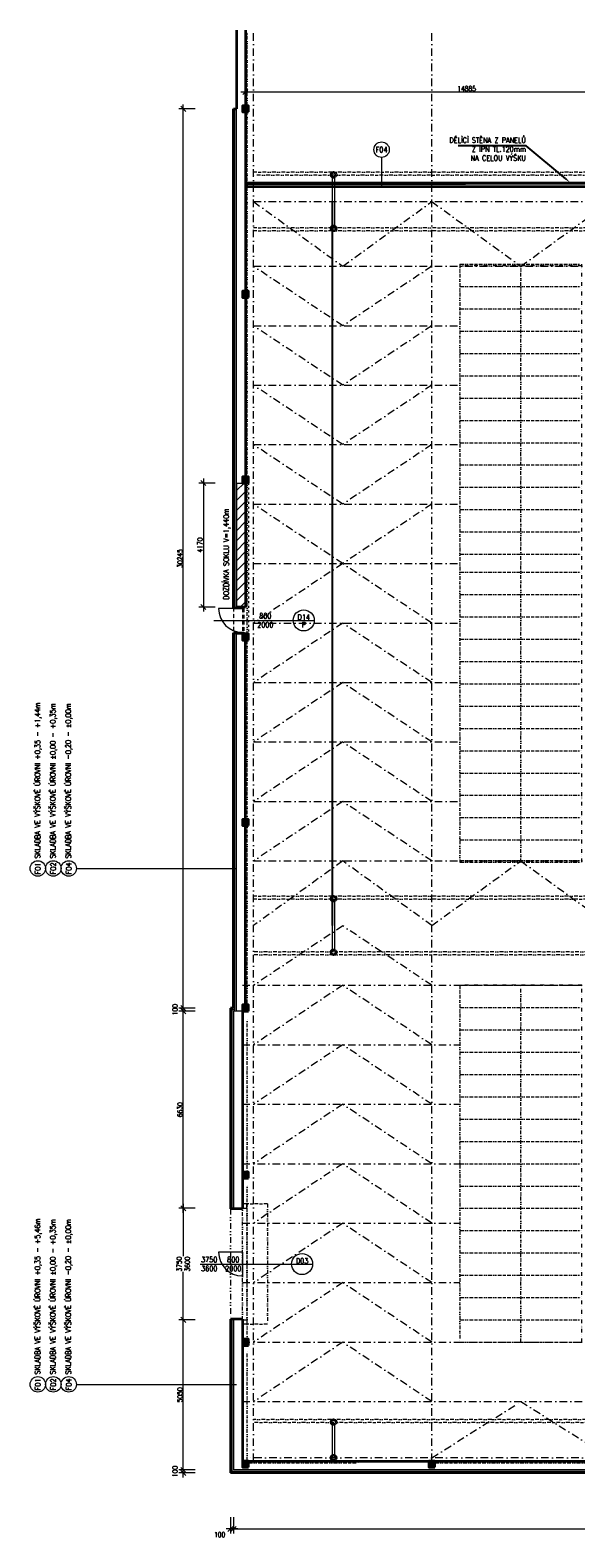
# Model space of a CAD drawing. Header units: millimetres. Extents: x -485339 to 350584, y -2181201 to -313328.
# Tile 20 of 115: x -283255 to -264892, y -1062360 to -1011657. Entities that reach past the tile are written whole.
import ezdxf
from ezdxf import colors
from ezdxf.entities.mleader import LeaderData, LeaderLine
from ezdxf.enums import TextEntityAlignment as Align
from ezdxf.math import Vec2, Vec3

# ---------------------------------------------------------------- set-up
doc = ezdxf.new("R2010")
doc.units = ezdxf.units.MM
doc.header["$LTSCALE"] = 10
for name, pattern in [('ACAD_ISO12W100', [21, 12, -3, 0, -3, 0, -3]), ('DASHDOT', [25.4, 12.7, -6.35, 0, -6.35]), ('DĚLICÍ2', [15.875, 6.35, -3.175, 0, -3.175, 0, -3.175]), ('ČÁRKOVANÁ2', [9.525, 6.35, -3.175])]:
    doc.linetypes.add(name, pattern=pattern)
doc.layers.get('Defpoints').update_dxf_attribs({"color": 201})
for name, color, linetype, lineweight in [('N_dveře', 10, 'Continuous', 18), ('N_kóty', 10, 'Continuous', 18), ('N_popis', 10, 'Continuous', 18), ('N_popis_otvory', 10, 'Continuous', 18), ('N_čáry_nad', 10, 'DĚLICÍ2', 18), ('N_čáry_obrys', 10, 'Continuous', 35), ('N_čáry_obrys_sokl', 5, 'Continuous', 35), ('N_čáry_obv.plášt', 212, 'Continuous', 18), ('N_čáry_obv.plášt_obrys', 212, 'Continuous', 35), ('N_čáry_plné', 10, 'Continuous', 18), ('St_sloupy_konstrukce haly', 5, 'Continuous', 35), ('St_sloupy_opláštění_půdorys', 25, 'Continuous', 35), ('St_čáry_nad', 250, 'DĚLICÍ2', 18), ('St_čáry_osy', 250, 'DASHDOT', 18), ('St_čáry_plné', 250, 'Continuous', 18), ('St_čáry_pod', 250, 'ČÁRKOVANÁ2', 18)]:
    doc.layers.add(name, color=color, linetype=linetype, lineweight=lineweight)
doc.styles.get("Standard").update_dxf_attribs({"font": 'simplex.shx', "width": 0.8})
doc.linetypes.add('IZOLACE', pattern='A,0.0001,-0.1,[134,ltypeshp.shx,S=0.1,R=0,X=-0.1,Y=0],-0.2,[134,ltypeshp.shx,S=0.1,R=180,X=0.1,Y=0],-0.1', length=0.4001)
doc.linetypes.add('ZIGZAG', pattern='A,0.00254,-5.08,[131,ltypeshp.shx,S=5.08,R=0,X=-5.08,Y=0],-10.16,[131,ltypeshp.shx,S=5.08,R=180,X=5.08,Y=0],-5.08', length=20.32254)
doc.dimstyles.new('stavebníM100', dxfattribs={"dimtxt": 165, "dimasz": 170, "dimexe": 150, "dimexo": 100, "dimgap": 30, "dimtad": 1, "dimdec": 0, "dimtxsty": 'Standard', "dimblk": 'OBLIQUE', "dimcen": -2.5, "dimdle": 150, "dimclrd": 256, "dimclre": 256, "dimclrt": 256, "dimadec": 4, "dimazin": 0, "dimtfac": 1, "dimtdec": 0, "dimtmove": 2, "dimatfit": 3, "dimldrblk": 'OBLIQUE', "dimfxl": 400, "dimfxlon": 1, "dimlwd": -1, "dimlwe": -1, "dimarcsym": 0})

# ---------------------------------------------------------------- blocks, each defined once
blk = doc.blocks.new('G$C08AFE675')
at = {"layer": 'St_sloupy_konstrukce haly', "color": 250, "lineweight": 18, "ltscale": 2}
for points in [[(-525, 40), (525, 40)], [(-525, -40), (525, -40)]]:
    blk.add_lwpolyline(points, dxfattribs=at)
at = {"layer": 'St_sloupy_konstrukce haly', "ltscale": 2}
for centre in [(-600, 0), (600, 0)]:
    blk.add_circle(centre, 85, dxfattribs=at)
blk = doc.blocks.new('G$CD8A98CDB')
at = {"layer": 'St_sloupy_konstrukce haly', "color": 250, "lineweight": 18, "ltscale": 2}
for points in [[(-825, 0), (825, 0)], [(-825, -80), (825, -80)]]:
    blk.add_lwpolyline(points, dxfattribs=at)
at = {"layer": 'St_sloupy_konstrukce haly', "ltscale": 2}
for centre in [(-900, -40), (900, -40)]:
    blk.add_circle(centre, 85, dxfattribs=at)
blk = doc.blocks.new('G$C0F2906C7')
at = {"layer": 'St_sloupy_opláštění_půdorys', "ltscale": 2}
blk.add_lwpolyline([(-105, -105), (105, -105), (105, 105), (-105, 105)], close=True, dxfattribs=at)
for points in [[(-105, 105), (105, -105)], [(105, 105), (-105, -105)]]:
    blk.add_lwpolyline(points, dxfattribs=at)
blk = doc.blocks.new('G$CE3D3B369')
at = {"layer": 'St_čáry_osy', "linetype": 'ByBlock', "ltscale": 2}
blk.add_lwpolyline([(0, 0), (12000, 0), (12000, 4100), (0, 4100)], close=True, dxfattribs=at)
for points in [[(750, 4100), (750, 0)], [(1500, 4100), (1500, 0)], [(2250, 4100), (2250, 0)], [(3000, 4100), (3000, 0)], [(3750, 4100), (3750, 0)], [(4500, 4100), (4500, 0)], [(5250, 4100), (5250, 0)], [(6000, 4100), (6000, 0)], [(6750, 4100), (6750, 0)], [(7500, 4100), (7500, 0)], [(8250, 4100), (8250, 0)], [(9000, 4100), (9000, 0)], [(9750, 4100), (9750, 0)], [(10500, 4100), (10500, 0)], [(11250, 4100), (11250, 0)], [(0, 2050), (12000, 2050)]]:
    blk.add_lwpolyline(points, dxfattribs=at)
at = {"layer": 'St_čáry_osy', "ltscale": 2}
blk.add_lwpolyline([(12000, 4100), (12000, 0)], dxfattribs=at)
blk = doc.blocks.new('G$C7F8F446A')
at = {"layer": 'St_čáry_plné', "color": 0, "linetype": 'ByBlock', "ltscale": 2}
for p, q in [((20055, 4100), (-55, 4100)), ((-55, 0), (20055, 0))]:
    blk.add_line(p, q, dxfattribs=at)
for points in [[(-55, 4100), (-55, 0)], [(695, 4100), (695, 0)], [(1445, 4100), (1445, 0)], [(2195, 4100), (2195, 0)], [(2945, 4100), (2945, 0)], [(3695, 4100), (3695, 0)], [(4445, 4100), (4445, 0)], [(5195, 4100), (5195, 0)], [(5945, 4100), (5945, 0)], [(6695, 4100), (6695, 0)], [(7445, 4100), (7445, 0)], [(8195, 4100), (8195, 0)], [(8945, 4100), (8945, 0)], [(9695, 4100), (9695, 0)], [(10305, 4100), (10305, 0)], [(11055, 4100), (11055, 0)], [(11805, 4100), (11805, 0)], [(12555, 4100), (12555, 0)], [(13305, 4100), (13305, 0)], [(14055, 4100), (14055, 0)], [(14805, 4100), (14805, 0)], [(15555, 4100), (15555, 0)], [(16305, 4100), (16305, 0)], [(17055, 4100), (17055, 0)], [(17805, 4100), (17805, 0)], [(18555, 4100), (18555, 0)], [(19305, 4100), (19305, 0)], [(20055, 4100), (20055, 0)], [(-55, 2050), (20000, 2050)]]:
    blk.add_lwpolyline(points, dxfattribs=at)
at = {"layer": 'St_čáry_pod', "color": 0, "linetype": 'ByBlock', "ltscale": 2}
for p, q in [((0, 4100), (0, 0)), ((20000, 0), (20000, 4100))]:
    blk.add_line(p, q, dxfattribs=at)
blk = doc.blocks.new('*U2366')
at = {"layer": 'St_čáry_osy', "ltscale": 2}
blk.add_lwpolyline([(3000, 1000), (0, -1000), (-3000, 1000)], dxfattribs=at)
blk = doc.blocks.new('*U2365')
at = {"layer": 'St_čáry_osy', "ltscale": 2}
for p in [(0, 0), (0, -2000), (0, -4000), (0, -6000), (0, -8000)]:
    blk.add_blockref('*U2366', p, dxfattribs=at)
blk = doc.blocks.new('*U2368')
at = {"layer": 'St_čáry_osy', "ltscale": 2}
blk.add_lwpolyline([(3000, 1000), (0, -1000), (-3000, 1000)], dxfattribs=at)
blk = doc.blocks.new('*U2367')
at = {"layer": 'St_čáry_osy', "ltscale": 2}
for p in [(0, 0), (0, -2000), (0, -4000), (0, -6000), (0, -8000)]:
    blk.add_blockref('*U2368', p, dxfattribs=at)
blk = doc.blocks.new('*U2376')
at = {"layer": 'St_čáry_osy', "ltscale": 2}
blk.add_lwpolyline([(-3000, -1945), (-4, -55), (3000, -1945)], dxfattribs=at)
blk = doc.blocks.new('*U2375')
at = {"layer": 'St_čáry_osy', "ltscale": 2}
blk.add_blockref('*U2376', (0, 0), dxfattribs=at)
blk = doc.blocks.new('*U2380')
at = {"layer": 'St_čáry_osy', "ltscale": 2}
blk.add_lwpolyline([(3000, -1000), (0, 1000), (-3000, -1000)], dxfattribs=at)
blk = doc.blocks.new('*U2379')
at = {"layer": 'St_čáry_osy', "ltscale": 2}
for p in [(0, 14000), (0, 12000), (0, 10000), (0, 8000), (0, 6000), (0, 4000), (0, 2000), (0, 0)]:
    blk.add_blockref('*U2380', p, dxfattribs=at)
blk = doc.blocks.new('G$C1D1D6D4C')
at = {"layer": 'N_dveře', "linetype": 'DĚLICÍ2', "ltscale": 2}
for points in [[(-850, 150), (-850, -3900)], [(-850, 150), (-150, 150)], [(-150, 0), (-150, -3750)], [(0, -3750), (0, 0)], [(-850, -3900), (-150, -3900)]]:
    blk.add_lwpolyline(points, dxfattribs=at)
at = {"layer": 'N_dveře'}
blk.add_lwpolyline([(0, 0), (-150, 0), (-150, 150), (0, 150)], close=True, dxfattribs=at)
at = {"layer": 'N_dveře', "linetype": 'DĚLICÍ2', "ltscale": 2}
blk.add_lwpolyline([(0, -3750), (-150, -3750), (-150, -3900), (0, -3900)], close=True, dxfattribs=at)
blk = doc.blocks.new('_OBLIQUE')
at = {"color": 0, "linetype": 'ByBlock'}
blk.add_line((-0.5, -0.5), (0.5, 0.5), dxfattribs=at)
blk = doc.blocks.new('*D2475')
at = {"layer": 'Defpoints', "color": 0, "transparency": 16777216}
for p in [(-276513, -1060654), (-276413, -1060654), (-276513, -1062062)]:
    blk.add_point(p, dxfattribs=at)
at = {"layer": 'N_kóty', "transparency": 16777216}
for p, q in [((-276513, -1061662), (-276513, -1062212)), ((-276413, -1061662), (-276413, -1062212)), ((-276263, -1062062), (-276663, -1062062))]:
    blk.add_line(p, q, dxfattribs=at)
at = {"layer": 'N_kóty', "linetype": 'ByBlock', "transparency": 16777216, "xscale": 170, "yscale": 170, "zscale": 170, "rotation": 180}
blk.add_blockref('_OBLIQUE', (-276513, -1062062), dxfattribs=at)
at = {"layer": 'N_kóty', "linetype": 'ByBlock', "transparency": 16777216, "xscale": 170, "yscale": 170, "zscale": 170}
blk.add_blockref('_OBLIQUE', (-276413, -1062062), dxfattribs=at)
at = {"layer": 'N_kóty', "transparency": 16777216, "insert": (-276879, -1062252), "char_height": 165, "attachment_point": 5}
blk.add_mtext('100', dxfattribs=at)
blk = doc.blocks.new('*D2476')
at = {"layer": 'Defpoints', "color": 0, "transparency": 16777216}
for p in [(-278103, -1060078), (-277349, -1060178), (-277249, -1060078)]:
    blk.add_point(p, dxfattribs=at)
at = {"layer": 'N_kóty', "transparency": 16777216}
for p, q in [((-277703, -1060078), (-278253, -1060078)), ((-277703, -1060178), (-278253, -1060178)), ((-278103, -1060328), (-278103, -1059928))]:
    blk.add_line(p, q, dxfattribs=at)
at = {"layer": 'N_kóty', "linetype": 'ByBlock', "transparency": 16777216, "xscale": 170, "yscale": 170, "zscale": 170}
for p, rotation in [((-278103, -1060078), 90), ((-278103, -1060178), 270)]:
    blk.add_blockref('_OBLIQUE', p, dxfattribs=dict(at, rotation=rotation))
at = {"layer": 'N_kóty', "transparency": 16777216, "insert": (-278381, -1060128), "char_height": 165, "attachment_point": 5, "rotation": 90}
blk.add_mtext('100', dxfattribs=at)
blk = doc.blocks.new('*D2477')
at = {"layer": 'Defpoints', "color": 0, "transparency": 16777216}
for p in [(-278103, -1055028), (-277249, -1055028), (-277249, -1060078)]:
    blk.add_point(p, dxfattribs=at)
at = {"layer": 'N_kóty', "transparency": 16777216}
for p, q in [((-277703, -1055028), (-278253, -1055028)), ((-278103, -1060228), (-278103, -1054878)), ((-277703, -1060078), (-278253, -1060078))]:
    blk.add_line(p, q, dxfattribs=at)
at = {"layer": 'N_kóty', "linetype": 'ByBlock', "transparency": 16777216, "xscale": 170, "yscale": 170, "zscale": 170}
for p, rotation in [((-278103, -1055028), 90), ((-278103, -1060078), 270)]:
    blk.add_blockref('_OBLIQUE', p, dxfattribs=dict(at, rotation=rotation))
at = {"layer": 'N_kóty', "transparency": 16777216, "insert": (-278216, -1057553), "char_height": 165, "attachment_point": 5, "rotation": 90}
blk.add_mtext('5050', dxfattribs=at)
blk = doc.blocks.new('*D2478')
at = {"layer": 'Defpoints', "color": 0, "transparency": 16777216}
for p in [(-278103, -1051278), (-277249, -1051278), (-277249, -1055028)]:
    blk.add_point(p, dxfattribs=at)
at = {"layer": 'N_kóty', "transparency": 16777216}
for p, q in [((-277703, -1051278), (-278253, -1051278)), ((-278103, -1051128), (-278103, -1052890)), ((-278103, -1055178), (-278103, -1053415)), ((-277703, -1055028), (-278253, -1055028))]:
    blk.add_line(p, q, dxfattribs=at)
at = {"layer": 'N_kóty', "linetype": 'ByBlock', "transparency": 16777216, "xscale": 170, "yscale": 170, "zscale": 170}
for p, rotation in [((-278103, -1051278), 90), ((-278103, -1055028), 270)]:
    blk.add_blockref('_OBLIQUE', p, dxfattribs=dict(at, rotation=rotation))
at = {"layer": 'N_kóty', "transparency": 16777216, "insert": (-278103, -1053153), "char_height": 165, "attachment_point": 5, "rotation": 90}
blk.add_mtext('3750\\P3600', dxfattribs=at)
blk = doc.blocks.new('*D2479')
at = {"layer": 'Defpoints', "color": 0, "transparency": 16777216}
for p in [(-278103, -1044648), (-277249, -1044648), (-277249, -1051278)]:
    blk.add_point(p, dxfattribs=at)
at = {"layer": 'N_kóty', "transparency": 16777216}
for p, q in [((-277703, -1044648), (-278253, -1044648)), ((-278103, -1051428), (-278103, -1044498)), ((-277703, -1051278), (-278253, -1051278))]:
    blk.add_line(p, q, dxfattribs=at)
at = {"layer": 'N_kóty', "linetype": 'ByBlock', "transparency": 16777216, "xscale": 170, "yscale": 170, "zscale": 170}
for p, rotation in [((-278103, -1044648), 90), ((-278103, -1051278), 270)]:
    blk.add_blockref('_OBLIQUE', p, dxfattribs=dict(at, rotation=rotation))
at = {"layer": 'N_kóty', "transparency": 16777216, "insert": (-278216, -1047963), "char_height": 165, "attachment_point": 5, "rotation": 90}
blk.add_mtext('6630', dxfattribs=at)
blk = doc.blocks.new('*D2480')
at = {"layer": 'Defpoints', "color": 0, "transparency": 16777216}
for p in [(-278103, -1044548), (-277249, -1044648), (-277069, -1044548)]:
    blk.add_point(p, dxfattribs=at)
at = {"layer": 'N_kóty', "transparency": 16777216}
for p, q in [((-278103, -1044798), (-278103, -1044398)), ((-277703, -1044548), (-278253, -1044548)), ((-277703, -1044648), (-278253, -1044648))]:
    blk.add_line(p, q, dxfattribs=at)
at = {"layer": 'N_kóty', "linetype": 'ByBlock', "transparency": 16777216, "xscale": 170, "yscale": 170, "zscale": 170}
for p, rotation in [((-278103, -1044548), 90), ((-278103, -1044648), 270)]:
    blk.add_blockref('_OBLIQUE', p, dxfattribs=dict(at, rotation=rotation))
at = {"layer": 'N_kóty', "transparency": 16777216, "insert": (-278381, -1044598), "char_height": 165, "attachment_point": 5, "rotation": 90}
blk.add_mtext('100', dxfattribs=at)
blk = doc.blocks.new('*D2488')
at = {"layer": 'Defpoints', "color": 0, "transparency": 16777216}
for p in [(-276413, -1060654), (-206363, -1060654), (-206363, -1062062)]:
    blk.add_point(p, dxfattribs=at)
at = {"layer": 'N_kóty', "transparency": 16777216}
for p, q in [((-276413, -1061662), (-276413, -1062212)), ((-206363, -1061662), (-206363, -1062212)), ((-276563, -1062062), (-206213, -1062062))]:
    blk.add_line(p, q, dxfattribs=at)
at = {"layer": 'N_kóty', "linetype": 'ByBlock', "transparency": 16777216, "xscale": 170, "yscale": 170, "zscale": 170, "rotation": 180}
blk.add_blockref('_OBLIQUE', (-276413, -1062062), dxfattribs=at)
at = {"layer": 'N_kóty', "linetype": 'ByBlock', "transparency": 16777216, "xscale": 170, "yscale": 170, "zscale": 170}
blk.add_blockref('_OBLIQUE', (-206363, -1062062), dxfattribs=at)
at = {"layer": 'N_kóty', "transparency": 16777216, "insert": (-241388, -1061949), "char_height": 165, "attachment_point": 5}
blk.add_mtext('70050', dxfattribs=at)
blk = doc.blocks.new('*D2490')
at = {"layer": 'Defpoints', "color": 0, "transparency": 16777216}
for p in [(-278103, -1014303), (-276413, -1014303), (-276513, -1044548)]:
    blk.add_point(p, dxfattribs=at)
at = {"layer": 'N_kóty', "transparency": 16777216}
for p, q in [((-277703, -1014303), (-278253, -1014303)), ((-278103, -1044698), (-278103, -1014153)), ((-277703, -1044548), (-278253, -1044548))]:
    blk.add_line(p, q, dxfattribs=at)
at = {"layer": 'N_kóty', "linetype": 'ByBlock', "transparency": 16777216, "xscale": 170, "yscale": 170, "zscale": 170}
for p, rotation in [((-278103, -1014303), 90), ((-278103, -1044548), 270)]:
    blk.add_blockref('_OBLIQUE', p, dxfattribs=dict(at, rotation=rotation))
at = {"layer": 'N_kóty', "transparency": 16777216, "insert": (-278216, -1029425), "char_height": 165, "attachment_point": 5, "rotation": 90}
blk.add_mtext('30245', dxfattribs=at)
blk = doc.blocks.new('*D2491')
at = {"layer": 'Defpoints', "color": 0, "transparency": 16777216}
for p in [(-276313, -1026888), (-277425, -1031058), (-276313, -1031058)]:
    blk.add_point(p, dxfattribs=at)
at = {"layer": 'N_kóty', "transparency": 16777216}
for p, q in [((-277025, -1026888), (-277575, -1026888)), ((-277425, -1026738), (-277425, -1031208)), ((-277025, -1031058), (-277575, -1031058))]:
    blk.add_line(p, q, dxfattribs=at)
at = {"layer": 'N_kóty', "linetype": 'ByBlock', "transparency": 16777216, "xscale": 170, "yscale": 170, "zscale": 170}
for p, rotation in [((-277425, -1026888), 90), ((-277425, -1031058), 270)]:
    blk.add_blockref('_OBLIQUE', p, dxfattribs=dict(at, rotation=rotation))
at = {"layer": 'N_kóty', "transparency": 16777216, "insert": (-277537, -1028973), "char_height": 165, "attachment_point": 5, "rotation": 90}
blk.add_mtext('4170', dxfattribs=at)
blk = doc.blocks.new('*D2534')
at = {"layer": 'Defpoints', "color": 0, "transparency": 16777216}
for p in [(-261126, -1013735), (-276011, -1016803), (-261126, -1016803)]:
    blk.add_point(p, dxfattribs=at)
at = {"layer": 'N_kóty', "transparency": 16777216}
for p, q in [((-276161, -1013735), (-260976, -1013735)), ((-276011, -1014135), (-276011, -1013585)), ((-261126, -1014135), (-261126, -1013585))]:
    blk.add_line(p, q, dxfattribs=at)
at = {"layer": 'N_kóty', "linetype": 'ByBlock', "transparency": 16777216, "xscale": 170, "yscale": 170, "zscale": 170, "rotation": 180}
blk.add_blockref('_OBLIQUE', (-276011, -1013735), dxfattribs=at)
at = {"layer": 'N_kóty', "linetype": 'ByBlock', "transparency": 16777216, "xscale": 170, "yscale": 170, "zscale": 170}
blk.add_blockref('_OBLIQUE', (-261126, -1013735), dxfattribs=at)
at = {"layer": 'N_kóty', "transparency": 16777216, "insert": (-268569, -1013622), "char_height": 165, "attachment_point": 5}
blk.add_mtext('14885', dxfattribs=at)

msp = doc.modelspace()

# ---------------------------------------------------------------- hatches: boundary and pattern name
at = {"layer": 'N_čáry_obrys_sokl', "lineweight": 18}
h = msp.add_hatch(dxfattribs=at)
h.set_pattern_fill('ANSI31', color=10, scale=75)
h.set_pattern_definition([(45, (-135857.86, 0), (-168.3798, 168.3798), [])])
h.paths.add_polyline_path([(-276312.7, -1031057.6), (-276007.7, -1031057.6), (-276007.7, -1026887.6), (-276312.7, -1026887.6)])

# ---------------------------------------------------------------- linework, layer by layer
at = {"layer": 'Defpoints', "ltscale": 2}
msp.add_lwpolyline([(-273082.7, -1041767.6), (-273082.7, -1017422.6)], dxfattribs=at)
at = {"layer": 'N_dveře'}
for points in [[(-276062.7, -1031107.6), (-276912.7, -1031107.6)], [(-276112.7, -1031057.6), (-276112.7, -1031107.6)], [(-276062.7, -1031057.6), (-276062.7, -1031107.6)], [(-276112.7, -1031907.6), (-276062.7, -1031907.6)], [(-276112.7, -1031907.6), (-276112.7, -1031957.6)], [(-276062.7, -1031907.6), (-276062.7, -1031957.6)], [(-276112.7, -1052752.6), (-276912.7, -1052752.6)], [(-276112.7, -1052752.6), (-276112.7, -1053552.6)]]:
    msp.add_lwpolyline(points, dxfattribs=at)
at = {"layer": 'N_dveře', "linetype": 'ACAD_ISO12W100'}
for points in [[(-276412.7, -1031087.6), (-276412.7, -1031927.6)], [(-276112.7, -1031107.6), (-276112.7, -1031907.6)], [(-276062.7, -1031107.6), (-276062.7, -1031907.6)]]:
    msp.add_lwpolyline(points, dxfattribs=at)
at = {"layer": 'N_dveře'}
for centre in [(-276112.7, -1031107.6), (-276112.7, -1052752.6)]:
    msp.add_arc(centre, 800, 180, 270, dxfattribs=at)
at = {"layer": 'N_popis'}
for points in [[(-271429.6, -1015936), (-271429.6, -1016922.7)], [(-281696.1, -1039847.8), (-276312.7, -1039847.8)], [(-281696.1, -1057198.6), (-276312.7, -1057198.6)]]:
    msp.add_lwpolyline(points, dxfattribs=at)
for centre in [(-271429.6, -1015676.1), (-282995.6, -1039847.8), (-282475.8, -1039847.8), (-281956, -1039847.8), (-282995.6, -1057198.6), (-282475.8, -1057198.6), (-281956, -1057198.6)]:
    msp.add_circle(centre, 259.9, dxfattribs=at)
at = {"layer": 'N_popis_otvory'}
for points in [[(-277072.4, -1031507.6), (-274404.1, -1031507.6)], [(-277538.2, -1053152.6), (-274459.1, -1053152.6)]]:
    msp.add_lwpolyline(points, dxfattribs=at)
for centre in [(-274049.5, -1031507.6), (-274104.5, -1053152.6)]:
    msp.add_circle(centre, 354.6, dxfattribs=at)
at = {"layer": 'N_čáry_nad', "ltscale": 3}
msp.add_lwpolyline([(-276512.7, -1051297.6), (-276512.7, -1055007.6)], dxfattribs=at)
at = {"layer": 'N_čáry_obrys', "ltscale": 2}
for points in [[(-276412.7, -1014302.6), (-276312.7, -1014302.6)], [(-276412.7, -1031087.6), (-276412.7, -1014302.6)], [(-276412.7, -1031087.6), (-276112.7, -1031087.6)], [(-276412.7, -1044547.6), (-276412.7, -1031927.6)], [(-276412.7, -1031927.6), (-276112.7, -1031927.6)], [(-276512.7, -1044547.6), (-276512.7, -1051297.6)], [(-276412.7, -1044547.6), (-276512.7, -1044547.6)], [(-276112.7, -1051297.6), (-276512.7, -1051297.6)], [(-276512.7, -1055007.6), (-276512.7, -1060177.6)], [(-276112.7, -1055007.6), (-276512.7, -1055007.6)], [(-276112.7, -1060177.6), (-276512.7, -1060177.6)], [(-206462.7, -1060177.6), (-276112.7, -1060177.6)]]:
    msp.add_lwpolyline(points, dxfattribs=at)
at = {"layer": 'N_čáry_obrys'}
for points in [[(-276007.7, -1031057.6), (-276312.7, -1031057.6)], [(-276112.7, -1051297.6), (-276112.7, -1051277.6)], [(-276112.7, -1055007.6), (-276112.7, -1055027.6)]]:
    msp.add_lwpolyline(points, dxfattribs=at)
at = {"layer": 'N_čáry_obrys_sokl', "ltscale": 2}
for points in [[(-276312.7, -1011656.9), (-276312.7, -1014302.6)], [(-276012.7, -1011656.9), (-276012.7, -1014197.6)], [(-276012.7, -1014407.6), (-276012.7, -1020437.6)], [(-276012.7, -1020647.6), (-276012.7, -1026677.6)], [(-276012.7, -1038197.6), (-276012.7, -1032167.6)], [(-276012.7, -1044437.6), (-276012.7, -1038407.6)]]:
    msp.add_lwpolyline(points, dxfattribs=at)
at = {"layer": 'N_čáry_obrys_sokl', "color": 10}
msp.add_lwpolyline([(-276007.7, -1026887.6), (-276007.7, -1031057.6)], dxfattribs=at)
at = {"layer": 'N_čáry_obv.plášt', "linetype": 'IZOLACE', "ltscale": 10}
for points in [[(-276362.7, -1031087.6), (-276362.7, -1014302.6)], [(-276362.7, -1044597.6), (-276362.7, -1031927.6)], [(-276462.7, -1044597.6), (-276462.7, -1051277.6)], [(-276362.7, -1044597.6), (-276462.7, -1044597.6)], [(-276462.7, -1055027.6), (-276462.7, -1060127.6)], [(-206412.7, -1060127.6), (-276462.7, -1060127.6)]]:
    msp.add_lwpolyline(points, dxfattribs=at)
at = {"layer": 'N_čáry_obv.plášt', "linetype": 'ZIGZAG'}
msp.add_lwpolyline([(-258822.7, -1017622.9), (-261187.7, -1017622.9), (-261187.7, -1016839.8), (-276012.7, -1016862.6)], dxfattribs=at)
at = {"layer": 'N_čáry_obv.plášt', "linetype": 'IZOLACE', "ltscale": 3}
for points in [[(-276312.7, -1031072.6), (-276112.7, -1031072.6)], [(-276312.7, -1031942.6), (-276112.7, -1031942.6)]]:
    msp.add_lwpolyline(points, dxfattribs=at)
at = {"layer": 'N_čáry_obv.plášt', "linetype": 'IZOLACE', "ltscale": 2}
for points in [[(-276112.7, -1051287.6), (-276512.7, -1051287.6)], [(-276112.7, -1055017.6), (-276512.7, -1055017.6)]]:
    msp.add_lwpolyline(points, dxfattribs=at)
at = {"layer": 'N_čáry_obv.plášt_obrys'}
for points in [[(-258822.7, -1017562.9), (-261127.7, -1017562.9), (-261126.1, -1016802.7), (-276012.7, -1016802.7)], [(-258822.7, -1017682.9), (-261247.7, -1017682.9), (-261246.1, -1016922.7), (-276012.7, -1016922.7)]]:
    msp.add_lwpolyline(points, dxfattribs=at)
at = {"layer": 'N_čáry_plné', "color": 10}
msp.add_lwpolyline([(-276312.7, -1026887.6), (-276312.7, -1031057.6)], dxfattribs=at)
at = {"layer": 'N_čáry_plné'}
for points in [[(-276007.7, -1026887.6), (-276007.7, -1031057.6)], [(-274404.1, -1031507.6), (-273694.9, -1031507.6)], [(-274459.1, -1053152.6), (-273749.9, -1053152.6)]]:
    msp.add_lwpolyline(points, dxfattribs=at)
at = {"layer": 'St_sloupy_konstrukce haly', "ltscale": 2}
for points in [[(-276112.7, -1044647.6), (-276112.7, -1051277.6)], [(-276112.7, -1055027.6), (-276112.7, -1059777.6)], [(-276112.7, -1059777.6), (-206362.7, -1059777.6)]]:
    msp.add_lwpolyline(points, dxfattribs=at)
at = {"layer": 'St_čáry_nad', "ltscale": 2}
for points in [[(-275957.7, -1044697.6), (-275957.7, -1011656.9)], [(-179683, -1016437.6), (-275737.7, -1016437.6)], [(-182415.5, -1016537.6), (-275737.7, -1016537.6)], [(-179683, -1018307.6), (-275737.7, -1018307.6)], [(-179683, -1018407.6), (-275737.7, -1018407.6)], [(-179683, -1040782.6), (-275737.7, -1040782.6)], [(-179683, -1040882.6), (-275737.7, -1040882.6)], [(-210462.7, -1042652.6), (-275737.7, -1042652.6)], [(-210462.7, -1042752.6), (-275737.7, -1042752.6)], [(-275957.7, -1050267.6), (-275957.7, -1044907.6)], [(-275957.7, -1055837.6), (-275957.7, -1050477.6)], [(-275957.7, -1059777.6), (-275957.7, -1056047.6)], [(-207042.7, -1058382.6), (-275737.7, -1058382.6)], [(-206959.1, -1058482.6), (-275737.7, -1058482.6)], [(-275902.7, -1059832.6), (-272172.7, -1059832.6)], [(-269632.7, -1059832.6), (-263842.7, -1059832.6)]]:
    msp.add_lwpolyline(points, dxfattribs=at)
at = {"layer": 'St_čáry_nad'}
msp.add_lwpolyline([(-275902.7, -1026887.6), (-275902.7, -1031957.6)], dxfattribs=at)
at = {"layer": 'St_čáry_osy', "ltscale": 2}
for points in [[(-275737.7, -1059777.6), (-275737.7, -1011656.9)], [(-269737.7, -1059777.6), (-269737.7, -1011656.9)], [(-275737.7, -1017422.6), (-179683, -1017409.8)], [(-275737.7, -1017422.6), (-272737.7, -1019595.1), (-269737.7, -1017422.6)], [(-269737.7, -1017422.6), (-266742, -1019595.1), (-263737.7, -1017422.6)], [(-275737.7, -1019595.1), (-179683, -1019582.3)], [(-275737.7, -1021595.1), (-268792, -1021595.1)], [(-275737.7, -1023595.1), (-268792, -1023595.1)], [(-275737.7, -1025595.1), (-268792, -1025595.1)], [(-275737.7, -1027595.1), (-268792, -1027595.1)], [(-275737.7, -1029595.1), (-268792, -1029595.1)], [(-275737.7, -1031595.1), (-268792, -1031595.1)], [(-275737.7, -1033595.1), (-268792, -1033595.1)], [(-275737.7, -1035595.1), (-268792, -1035595.1)], [(-275737.7, -1037595.1), (-268792, -1037595.1)], [(-275737.7, -1039595.1), (-179683, -1039582.3)], [(-269737.7, -1041767.6), (-272737.7, -1039595.1), (-275737.7, -1041767.6)], [(-269737.7, -1041767.6), (-266742, -1039595.1), (-263737.7, -1041767.6)], [(-276112.7, -1043777.6), (-210362.7, -1043777.6)], [(-276112.7, -1045777.6), (-268805, -1045777.6)], [(-276112.7, -1047777.6), (-268792, -1047777.6)], [(-276112.7, -1049777.6), (-268792, -1049777.6)], [(-276112.7, -1051777.6), (-268792, -1051777.6)], [(-276112.7, -1053777.6), (-268792, -1053777.6)], [(-276112.7, -1055777.6), (-206362.7, -1055777.6)], [(-276112.7, -1057777.6), (-206362.7, -1057777.6)], [(-206362.7, -1059667.6), (-275957.7, -1059667.6)]]:
    msp.add_lwpolyline(points, dxfattribs=at)
at = {"layer": 'St_čáry_plné', "ltscale": 2}
for points in [[(-276312.7, -1031087.6), (-276312.7, -1014302.6)], [(-276312.7, -1026887.6), (-276112.7, -1026887.6)], [(-276312.7, -1031057.6), (-276112.7, -1031057.6)], [(-276312.7, -1044647.6), (-276312.7, -1031927.6)], [(-276312.7, -1031957.6), (-276112.7, -1031957.6)], [(-276412.7, -1044647.6), (-276412.7, -1051277.6)], [(-276112.7, -1044647.6), (-276412.7, -1044647.6)], [(-276112.7, -1051277.6), (-276412.7, -1051277.6)], [(-276412.7, -1055027.6), (-276412.7, -1060077.6)], [(-276112.7, -1055027.6), (-276412.7, -1055027.6)], [(-276112.7, -1060077.6), (-276412.7, -1060077.6)], [(-206362.7, -1060077.6), (-276112.7, -1060077.6)]]:
    msp.add_lwpolyline(points, dxfattribs=at)

# ---------------------------------------------------------------- block references
at = {"layer": 'N_dveře', "xscale": -1}
msp.add_blockref('G$C1D1D6D4C', (-276112.7, -1051277.6), dxfattribs=at)
at = {"layer": 'St_sloupy_konstrukce haly', "ltscale": 2, "rotation": 90}
for name, p in [('G$CD8A98CDB', (-273082.7, -1017422.6)), ('G$CD8A98CDB', (-273082.7, -1041767.6)), ('G$C08AFE675', (-273042.7, -1059067.6))]:
    msp.add_blockref(name, p, dxfattribs=at)
at = {"layer": 'St_sloupy_opláštění_půdorys', "ltscale": 2, "rotation": 90}
for p in [(-276007.7, -1014302.6), (-276007.7, -1020542.6), (-276007.7, -1026782.6), (-276007.7, -1032062.6), (-276007.7, -1038302.6), (-276007.7, -1044542.6), (-276007.7, -1050162.6), (-276007.7, -1055782.6), (-276007.7, -1059882.6), (-269737.7, -1059882.6)]:
    msp.add_blockref('G$C0F2906C7', p, dxfattribs=at)
at = {"layer": 'St_čáry_nad', "ltscale": 2, "rotation": 90}
for name, p in [('G$C7F8F446A', (-264692, -1039584.6)), ('G$CE3D3B369', (-264692, -1055777.6))]:
    msp.add_blockref(name, p, dxfattribs=at)
at = {"layer": 'St_čáry_osy', "ltscale": 2}
for name, p in [('*U2365', (-272737.7, -1020595.1)), ('*U2379', (-272737.7, -1056777.6)), ('*U2375', (-266737.7, -1057722.6))]:
    msp.add_blockref(name, p, dxfattribs=at)
at = {"layer": 'St_čáry_osy', "ltscale": 2, "xscale": -1, "rotation": 180}
msp.add_blockref('*U2367', (-272737.7, -1038595.1), dxfattribs=at)

# ---------------------------------------------------------------- texts
at = {"layer": 'N_popis', "width": 0.8}
msp.add_text('F04', height=180, dxfattribs=at).set_placement((-271429.6, -1015676.1), align=Align.MIDDLE_CENTER)
for s, p in [('DOZDÍVKA SOKLU V=1,440m', (-276571.3, -1030811)), ('SKLADBA VE VÝŠKOVÉ ÚROVNI +0,35 - +1,44m ', (-282916.1, -1039517.6)), ('SKLADBA VE VÝŠKOVÉ ÚROVNI %%P0,00 - +0,35m ', (-282401.8, -1039517.6)), ('SKLADBA VE VÝŠKOVÉ ÚROVNI -0,20 - %%P0,00m ', (-281882, -1039517.6)), ('SKLADBA VE VÝŠKOVÉ ÚROVNI %%P0,00 - +0,35m ', (-282401.8, -1056868.5)), ('SKLADBA VE VÝŠKOVÉ ÚROVNI +0,35 - +5,46m ', (-282916.1, -1056868.5)), ('SKLADBA VE VÝŠKOVÉ ÚROVNI -0,20 - %%P0,00m ', (-281882, -1056868.5))]:
    msp.add_text(s, height=180, rotation=90, dxfattribs=at).set_placement(p)
for s, p in [('F01', (-282995.6, -1039847.8)), ('F02', (-282475.8, -1039847.8)), ('F04', (-281956, -1039847.8)), ('F01', (-282995.6, -1057198.6)), ('F02', (-282475.8, -1057198.6)), ('F04', (-281956, -1057198.6))]:
    msp.add_text(s, height=180, rotation=90, dxfattribs=at).set_placement(p, align=Align.MIDDLE_CENTER)
at = {"layer": 'N_popis_otvory', "width": 0.8}
for s, p in [('D14', (-274049.5, -1031399.8)), ('P', (-274049.5, -1031650.9)), ('D03', (-274104.5, -1053044.8))]:
    msp.add_text(s, height=180, dxfattribs=at).set_placement(p, align=Align.MIDDLE_CENTER)
at = {"layer": 'N_popis_otvory', "char_height": 180, "width": 1342.526, "attachment_point": 5}
for s, insert in [('800\\P2000', (-275341.6, -1031507.6)), ('3750\\P3600', (-277227.8, -1053152.6)), ('800\\P2000', (-276420.1, -1053152.6))]:
    msp.add_mtext(s, dxfattribs=dict(at, insert=insert))

# ---------------------------------------------------------------- dimensions: what is measured, and where the dimension line sits
at = {"layer": 'N_kóty'}
for base, p1, p2, picture, middle in [((-261126.1, -1013735), (-276011.1, -1016802.7), (-261126.1, -1016802.7), '*D2534', (-268568.6, -1013622.5)), ((-206362.7, -1062061.7), (-276412.7, -1060653.8), (-206362.7, -1060653.8), '*D2488', (-241387.7, -1061949.2))]:
    dim = msp.add_linear_dim(base=base, p1=p1, p2=p2, dimstyle='stavebníM100', dxfattribs=at)
    dim.commit()
    dim.dimension.update_dxf_attribs({"geometry": picture, "text_midpoint": middle})
for base, p1, p2, picture, middle in [((-278103.5, -1014302.6), (-276512.7, -1044547.6), (-276412.7, -1014302.6), '*D2490', (-278216, -1029425.1)), ((-277424.6, -1031057.6), (-276312.7, -1026887.6), (-276312.7, -1031057.6), '*D2491', (-277537.1, -1028972.6)), ((-278103.5, -1044547.6), (-277249.1, -1044647.6), (-277069.1, -1044547.6), '*D2480', (-278381, -1044597.6)), ((-278103.5, -1044647.6), (-277249.1, -1051277.6), (-277249.1, -1044647.6), '*D2479', (-278216, -1047962.6)), ((-278103.5, -1055027.6), (-277249.1, -1060077.6), (-277249.1, -1055027.6), '*D2477', (-278216, -1057552.6)), ((-278103.5, -1060077.6), (-277349.1, -1060177.6), (-277249.1, -1060077.6), '*D2476', (-278381, -1060127.6))]:
    dim = msp.add_linear_dim(base=base, p1=p1, p2=p2, angle=90, dimstyle='stavebníM100', dxfattribs=at)
    dim.commit()
    dim.dimension.update_dxf_attribs({"geometry": picture, "text_midpoint": middle})
dim = msp.add_linear_dim(base=(-278103.5, -1051277.6), p1=(-277249.1, -1055027.6), p2=(-277249.1, -1051277.6), angle=90, text='<>\\P3600', dimstyle='stavebníM100', override={"dimtxsty": 'Standard'}, dxfattribs=at)
dim.commit()
dim.dimension.update_dxf_attribs({"geometry": '*D2478', "text_midpoint": (-278103.5, -1053152.6), "dimtype": 160})
dim = msp.add_linear_dim(base=(-276512.7, -1062061.7), p1=(-276412.7, -1060653.8), p2=(-276512.7, -1060653.8), dimstyle='stavebníM100', dxfattribs=at)
dim.commit()
dim.dimension.update_dxf_attribs({"geometry": '*D2475', "text_midpoint": (-276878.6, -1062251.8), "dimtype": 160})

# ---------------------------------------------------------------- leaders
at = {"layer": 'N_popis'}
ml = msp.add_multileader_mtext('Standard', dxfattribs=at)
ml.set_content('DĚLÍCÍ STĚNA Z PANELŮ\\PZ IPN TL.120mm\\PNA CELOU VÝŠKU', color=256)
ml.set_leader_properties()
ml.build(insert=Vec2(0, 0))
ml.multileader.update_dxf_attribs({"text_left_attachment_type": 6, "text_right_attachment_type": 6, "arrow_head_size": 180})
ctx = ml.context
ctx.base_point, ctx.char_height, ctx.arrow_head_size, ctx.plane_origin = Vec3(-269225.3, -1015544.5), 180, 180, Vec3(-265781.2, -1014580.1)
ctx.left_attachment, ctx.right_attachment, ctx.text_align_type = 6, 6, 2
notes = []
notes.append((ctx, [(0, (1, 1, 0), (-266559.5, -1015544.5), (-1, 0), 8, [(0, [(-265091.2, -1016774.6)], 0, [])])]))
ctx.mtext.insert, ctx.mtext.alignment, ctx.mtext.flow_direction = Vec3(-266569.5, -1015266.8), 3, 5
for ctx, leaders in notes:
    for number, flags, end, landing, length, lines in leaders:
        leader = LeaderData()
        leader.index, (leader.has_last_leader_line, leader.has_dogleg_vector, leader.attachment_direction) = number, flags
        leader.last_leader_point, leader.dogleg_vector, leader.dogleg_length = Vec3(end), Vec3(landing), length
        for number, points, colour, breaks in lines:
            line = LeaderLine()
            line.index, line.vertices, line.color, line.breaks = number, Vec3.list(points), colors.encode_raw_color(colour), breaks
            leader.lines.append(line)
        ctx.leaders.append(leader)

doc.saveas('drawing.dxf')
